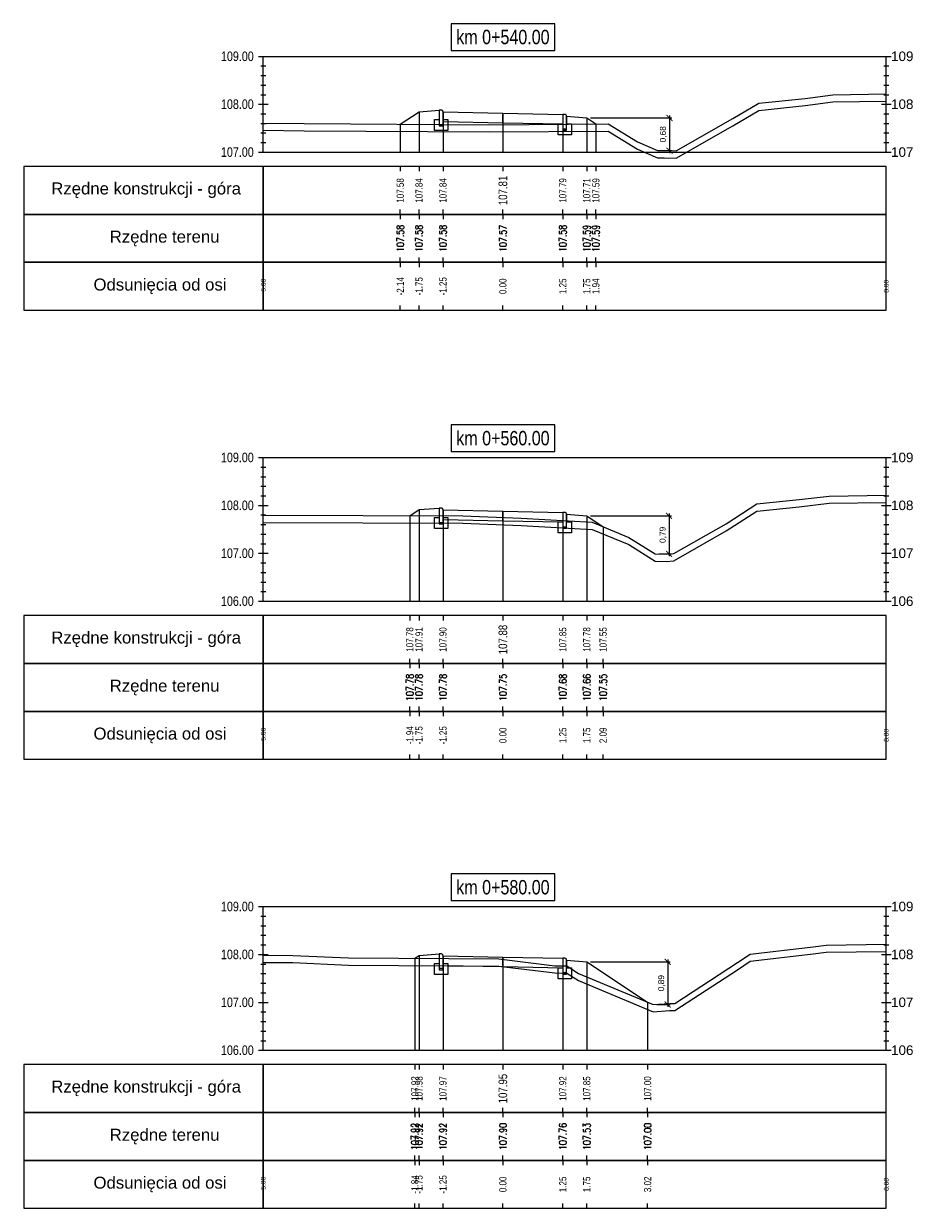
# Model space of a CAD drawing. Extents: x 7537626 to 7538805, y 5722894 to 5725486.
# Tile 33 of 90: x 7538190 to 7538208, y 5725456 to 5725481. Entities that reach past the tile are written whole.
import ezdxf

# ---------------------------------------------------------------- set-up
doc = ezdxf.new("R2010")
doc.units = 0
doc.header["$PDMODE"] = 35
doc.header["$PDSIZE"] = 0.3
for name, color, linetype in [('C-DROGI-PROFILE', 7, 'Continuous'), ('C-DROGI-PROFILE-ETYKIETY', 7, 'Continuous'), ('C-DROGI-PRZEKROJE-ETYKIETY', 7, 'Continuous'), ('C-POPRZECZKA-przekrój', 2, 'Continuous'), ('C-POPRZECZKA-widok', 1, 'Continuous')]:
    doc.layers.add(name, color=color, linetype=linetype)
for name, color, linetype, true_color in [('C-humus', 7, 'Continuous', 0x003df5), ('C-Teren', 7, 'Continuous', 0x005716), ('poprzeczki', 7, 'Continuous', 0x0000d6)]:
    doc.layers.add(name, color=color, linetype=linetype, true_color=true_color)
doc.styles.add('2mm08', font='arial.ttf', dxfattribs={"width": 0.8})
doc.styles.add('opis_50', font='arial.ttf', dxfattribs={"height": 0.125})
doc.styles.get("Standard").update_dxf_attribs({"font": 'arial.ttf'})
doc.dimstyles.new('OPIS_50', dxfattribs={"dimscale": 0.5, "dimtxt": 0.125, "dimasz": 0.25, "dimexe": 0.1, "dimexo": 0.15, "dimgap": 0.1, "dimtad": 1, "dimzin": 0, "dimtxsty": 'opis_50', "dimblk": 'ARCHTICK', "dimcen": 0.15, "dimdle": 0.1, "dimaunit": 2, "dimadec": 4, "dimazin": 0, "dimtfac": 1, "dimtmove": 0, "dimatfit": 3, "dimfxl": 1, "dimarcsym": 0})

# ---------------------------------------------------------------- blocks, each defined once
blk = doc.blocks.new('_ArchTick')
at = {"color": 0, "linetype": 'ByBlock', "const_width": 0.15}
blk.add_lwpolyline([(-0.5, -0.5), (0.5, 0.5)], dxfattribs=at)
blk = doc.blocks.new('*D62')
at = {"layer": 'Defpoints', "color": 0, "transparency": 16777216}
for p in [(7538201.41, 5725478.751), (7538202.883, 5725478.067), (7538203.135, 5725478.067)]:
    blk.add_point(p, dxfattribs=at)
at = {"layer": 'poprzeczki', "color": 0, "lineweight": -2, "transparency": 16777216}
for p, q in [((7538201.485, 5725478.751), (7538203.185, 5725478.751)), ((7538203.135, 5725478.801), (7538203.135, 5725478.017)), ((7538202.958, 5725478.067), (7538203.185, 5725478.067))]:
    blk.add_line(p, q, dxfattribs=at)
at = {"layer": 'poprzeczki', "color": 0, "lineweight": -2, "transparency": 16777216, "xscale": 0.125, "yscale": 0.125, "zscale": 0.125}
for p, rotation in [((7538203.135, 5725478.751), 90), ((7538203.135, 5725478.067), 270)]:
    blk.add_blockref('_ArchTick', p, dxfattribs=dict(at, rotation=rotation))
at = {"layer": 'poprzeczki', "color": 0, "transparency": 16777216, "insert": (7538203.01, 5725478.409), "char_height": 0.125, "attachment_point": 5, "rotation": 90, "style": 'opis_50'}
blk.add_mtext('0,68', dxfattribs=at)
blk = doc.blocks.new('*D63')
at = {"layer": 'Defpoints', "color": 0, "transparency": 16777216}
for p in [(7538201.41, 5725470.443), (7538202.839, 5725469.649), (7538203.128, 5725469.649)]:
    blk.add_point(p, dxfattribs=at)
at = {"layer": 'poprzeczki', "color": 0, "lineweight": -2, "transparency": 16777216}
for p, q in [((7538201.485, 5725470.443), (7538203.178, 5725470.443)), ((7538203.128, 5725470.493), (7538203.128, 5725469.599)), ((7538202.914, 5725469.649), (7538203.178, 5725469.649))]:
    blk.add_line(p, q, dxfattribs=at)
at = {"layer": 'poprzeczki', "color": 0, "lineweight": -2, "transparency": 16777216, "xscale": 0.125, "yscale": 0.125, "zscale": 0.125}
for p, rotation in [((7538203.128, 5725470.443), 90), ((7538203.128, 5725469.649), 270)]:
    blk.add_blockref('_ArchTick', p, dxfattribs=dict(at, rotation=rotation))
at = {"layer": 'poprzeczki', "color": 0, "transparency": 16777216, "insert": (7538203.003, 5725470.046), "char_height": 0.125, "attachment_point": 5, "rotation": 90, "style": 'opis_50'}
blk.add_mtext('0,79', dxfattribs=at)
blk = doc.blocks.new('*D64')
at = {"layer": 'Defpoints', "color": 0, "transparency": 16777216}
for p in [(7538201.41, 5725461.134), (7538202.794, 5725460.24), (7538203.098, 5725460.24)]:
    blk.add_point(p, dxfattribs=at)
at = {"layer": 'poprzeczki', "color": 0, "lineweight": -2, "transparency": 16777216}
for p, q in [((7538203.098, 5725461.184), (7538203.098, 5725460.19)), ((7538201.485, 5725461.134), (7538203.148, 5725461.134)), ((7538202.869, 5725460.24), (7538203.148, 5725460.24))]:
    blk.add_line(p, q, dxfattribs=at)
at = {"layer": 'poprzeczki', "color": 0, "lineweight": -2, "transparency": 16777216, "xscale": 0.125, "yscale": 0.125, "zscale": 0.125}
for p, rotation in [((7538203.098, 5725461.134), 90), ((7538203.098, 5725460.24), 270)]:
    blk.add_blockref('_ArchTick', p, dxfattribs=dict(at, rotation=rotation))
at = {"layer": 'poprzeczki', "color": 0, "transparency": 16777216, "insert": (7538202.973, 5725460.687), "char_height": 0.125, "attachment_point": 5, "rotation": 90, "style": 'opis_50'}
blk.add_mtext('0,89', dxfattribs=at)

msp = doc.modelspace()

# ---------------------------------------------------------------- linework, layer by layer
at = {"layer": 'C-DROGI-PROFILE', "color": 7, "linetype": 'Continuous', "lineweight": -3}
for p, q in [((7538197.518, 5725477.736), (7538197.518, 5725477.636)), ((7538197.91, 5725477.736), (7538197.91, 5725477.636)), ((7538198.41, 5725477.736), (7538198.41, 5725477.636)), ((7538199.66, 5725477.736), (7538199.66, 5725477.636)), ((7538200.91, 5725477.736), (7538200.91, 5725477.636)), ((7538201.41, 5725477.736), (7538201.41, 5725477.636)), ((7538201.6, 5725477.736), (7538201.6, 5725477.636)), ((7538197.518, 5725476.736), (7538197.518, 5725476.836)), ((7538197.518, 5725476.736), (7538197.518, 5725476.636)), ((7538197.91, 5725476.736), (7538197.91, 5725476.836)), ((7538197.91, 5725476.736), (7538197.91, 5725476.636)), ((7538198.41, 5725476.736), (7538198.41, 5725476.836)), ((7538198.41, 5725476.736), (7538198.41, 5725476.636)), ((7538199.66, 5725476.736), (7538199.66, 5725476.836)), ((7538199.66, 5725476.736), (7538199.66, 5725476.636)), ((7538200.91, 5725476.736), (7538200.91, 5725476.836)), ((7538200.91, 5725476.736), (7538200.91, 5725476.636)), ((7538201.41, 5725476.736), (7538201.41, 5725476.836)), ((7538201.41, 5725476.736), (7538201.41, 5725476.636)), ((7538201.6, 5725476.736), (7538201.6, 5725476.836)), ((7538201.6, 5725476.736), (7538201.6, 5725476.636)), ((7538197.518, 5725475.736), (7538197.518, 5725475.836)), ((7538197.91, 5725475.736), (7538197.91, 5725475.836)), ((7538198.41, 5725475.736), (7538198.41, 5725475.836)), ((7538199.66, 5725475.736), (7538199.66, 5725475.836)), ((7538200.91, 5725475.736), (7538200.91, 5725475.836)), ((7538201.41, 5725475.736), (7538201.41, 5725475.836)), ((7538201.6, 5725475.736), (7538201.6, 5725475.836)), ((7538197.518, 5725475.736), (7538197.518, 5725475.636)), ((7538197.91, 5725475.736), (7538197.91, 5725475.636)), ((7538198.41, 5725475.736), (7538198.41, 5725475.636)), ((7538199.66, 5725475.736), (7538199.66, 5725475.636)), ((7538200.91, 5725475.736), (7538200.91, 5725475.636)), ((7538201.41, 5725475.736), (7538201.41, 5725475.636)), ((7538201.6, 5725475.736), (7538201.6, 5725475.636)), ((7538197.518, 5725474.736), (7538197.518, 5725474.836)), ((7538197.91, 5725474.736), (7538197.91, 5725474.836)), ((7538198.41, 5725474.736), (7538198.41, 5725474.836)), ((7538199.66, 5725474.736), (7538199.66, 5725474.836)), ((7538200.91, 5725474.736), (7538200.91, 5725474.836)), ((7538201.41, 5725474.736), (7538201.41, 5725474.836)), ((7538201.6, 5725474.736), (7538201.6, 5725474.836)), ((7538197.717, 5725468.361), (7538197.717, 5725468.261)), ((7538197.91, 5725468.361), (7538197.91, 5725468.261)), ((7538198.41, 5725468.361), (7538198.41, 5725468.261)), ((7538199.66, 5725468.361), (7538199.66, 5725468.261)), ((7538200.91, 5725468.361), (7538200.91, 5725468.261)), ((7538201.41, 5725468.361), (7538201.41, 5725468.261)), ((7538201.751, 5725468.361), (7538201.751, 5725468.261)), ((7538197.717, 5725467.361), (7538197.717, 5725467.461)), ((7538197.717, 5725467.361), (7538197.717, 5725467.261)), ((7538197.91, 5725467.361), (7538197.91, 5725467.461)), ((7538197.91, 5725467.361), (7538197.91, 5725467.261)), ((7538198.41, 5725467.361), (7538198.41, 5725467.461)), ((7538198.41, 5725467.361), (7538198.41, 5725467.261)), ((7538199.66, 5725467.361), (7538199.66, 5725467.461)), ((7538199.66, 5725467.361), (7538199.66, 5725467.261)), ((7538200.91, 5725467.361), (7538200.91, 5725467.461)), ((7538200.91, 5725467.361), (7538200.91, 5725467.261)), ((7538201.41, 5725467.361), (7538201.41, 5725467.461)), ((7538201.41, 5725467.361), (7538201.41, 5725467.261)), ((7538201.751, 5725467.361), (7538201.751, 5725467.461)), ((7538201.751, 5725467.361), (7538201.751, 5725467.261)), ((7538197.717, 5725466.361), (7538197.717, 5725466.461)), ((7538197.717, 5725466.361), (7538197.717, 5725466.261)), ((7538197.91, 5725466.361), (7538197.91, 5725466.461)), ((7538197.91, 5725466.361), (7538197.91, 5725466.261)), ((7538198.41, 5725466.361), (7538198.41, 5725466.461)), ((7538198.41, 5725466.361), (7538198.41, 5725466.261)), ((7538199.66, 5725466.361), (7538199.66, 5725466.461)), ((7538199.66, 5725466.361), (7538199.66, 5725466.261)), ((7538200.91, 5725466.361), (7538200.91, 5725466.461)), ((7538200.91, 5725466.361), (7538200.91, 5725466.261)), ((7538201.41, 5725466.361), (7538201.41, 5725466.461)), ((7538201.41, 5725466.361), (7538201.41, 5725466.261)), ((7538201.751, 5725466.361), (7538201.751, 5725466.461)), ((7538201.751, 5725466.361), (7538201.751, 5725466.261)), ((7538197.717, 5725465.361), (7538197.717, 5725465.461)), ((7538197.91, 5725465.361), (7538197.91, 5725465.461)), ((7538198.41, 5725465.361), (7538198.41, 5725465.461)), ((7538199.66, 5725465.361), (7538199.66, 5725465.461)), ((7538200.91, 5725465.361), (7538200.91, 5725465.461)), ((7538201.41, 5725465.361), (7538201.41, 5725465.461)), ((7538201.751, 5725465.361), (7538201.751, 5725465.461)), ((7538197.823, 5725458.986), (7538197.823, 5725458.886)), ((7538197.91, 5725458.986), (7538197.91, 5725458.886)), ((7538198.41, 5725458.986), (7538198.41, 5725458.886)), ((7538199.66, 5725458.986), (7538199.66, 5725458.886)), ((7538200.91, 5725458.986), (7538200.91, 5725458.886)), ((7538201.41, 5725458.986), (7538201.41, 5725458.886)), ((7538202.68, 5725458.986), (7538202.68, 5725458.886)), ((7538197.823, 5725457.986), (7538197.823, 5725458.086)), ((7538197.823, 5725457.986), (7538197.823, 5725457.886)), ((7538197.91, 5725457.986), (7538197.91, 5725458.086)), ((7538197.91, 5725457.986), (7538197.91, 5725457.886)), ((7538198.41, 5725457.986), (7538198.41, 5725458.086)), ((7538198.41, 5725457.986), (7538198.41, 5725457.886)), ((7538199.66, 5725457.986), (7538199.66, 5725458.086)), ((7538199.66, 5725457.986), (7538199.66, 5725457.886)), ((7538200.91, 5725457.986), (7538200.91, 5725458.086)), ((7538200.91, 5725457.986), (7538200.91, 5725457.886)), ((7538201.41, 5725457.986), (7538201.41, 5725458.086)), ((7538201.41, 5725457.986), (7538201.41, 5725457.886)), ((7538202.68, 5725457.986), (7538202.68, 5725458.086)), ((7538202.68, 5725457.986), (7538202.68, 5725457.886)), ((7538197.823, 5725456.986), (7538197.823, 5725457.086)), ((7538197.823, 5725456.986), (7538197.823, 5725456.886)), ((7538197.91, 5725456.986), (7538197.91, 5725457.086)), ((7538197.91, 5725456.986), (7538197.91, 5725456.886)), ((7538198.41, 5725456.986), (7538198.41, 5725457.086)), ((7538198.41, 5725456.986), (7538198.41, 5725456.886)), ((7538199.66, 5725456.986), (7538199.66, 5725457.086)), ((7538199.66, 5725456.986), (7538199.66, 5725456.886)), ((7538200.91, 5725456.986), (7538200.91, 5725457.086)), ((7538200.91, 5725456.986), (7538200.91, 5725456.886)), ((7538201.41, 5725456.986), (7538201.41, 5725457.086)), ((7538201.41, 5725456.986), (7538201.41, 5725456.886)), ((7538202.68, 5725456.986), (7538202.68, 5725457.086)), ((7538202.68, 5725456.986), (7538202.68, 5725456.886)), ((7538197.823, 5725455.986), (7538197.823, 5725456.086)), ((7538197.91, 5725455.986), (7538197.91, 5725456.086)), ((7538198.41, 5725455.986), (7538198.41, 5725456.086)), ((7538199.66, 5725455.986), (7538199.66, 5725456.086)), ((7538200.91, 5725455.986), (7538200.91, 5725456.086)), ((7538201.41, 5725455.986), (7538201.41, 5725456.086)), ((7538202.68, 5725455.986), (7538202.68, 5725456.086))]:
    msp.add_line(p, q, dxfattribs=at)
at = {"layer": 'C-DROGI-PROFILE', "color": 1, "linetype": 'Continuous', "lineweight": -3}
for points in [[(7538194.66, 5725476.736), (7538194.66, 5725477.736), (7538189.66, 5725477.736), (7538189.66, 5725476.736)], [(7538194.66, 5725476.736), (7538207.66, 5725476.736), (7538207.66, 5725477.736), (7538194.66, 5725477.736)], [(7538194.66, 5725475.736), (7538194.66, 5725476.736), (7538189.66, 5725476.736), (7538189.66, 5725475.736)], [(7538194.66, 5725475.736), (7538207.66, 5725475.736), (7538207.66, 5725476.736), (7538194.66, 5725476.736)], [(7538194.66, 5725474.736), (7538194.66, 5725475.736), (7538189.66, 5725475.736), (7538189.66, 5725474.736)], [(7538194.66, 5725474.736), (7538207.66, 5725474.736), (7538207.66, 5725475.736), (7538194.66, 5725475.736)], [(7538194.66, 5725467.361), (7538194.66, 5725468.361), (7538189.66, 5725468.361), (7538189.66, 5725467.361)], [(7538194.66, 5725467.361), (7538207.66, 5725467.361), (7538207.66, 5725468.361), (7538194.66, 5725468.361)], [(7538194.66, 5725466.361), (7538194.66, 5725467.361), (7538189.66, 5725467.361), (7538189.66, 5725466.361)], [(7538194.66, 5725466.361), (7538207.66, 5725466.361), (7538207.66, 5725467.361), (7538194.66, 5725467.361)], [(7538194.66, 5725465.361), (7538194.66, 5725466.361), (7538189.66, 5725466.361), (7538189.66, 5725465.361)], [(7538194.66, 5725465.361), (7538207.66, 5725465.361), (7538207.66, 5725466.361), (7538194.66, 5725466.361)], [(7538194.66, 5725457.986), (7538194.66, 5725458.986), (7538189.66, 5725458.986), (7538189.66, 5725457.986)], [(7538194.66, 5725457.986), (7538207.66, 5725457.986), (7538207.66, 5725458.986), (7538194.66, 5725458.986)], [(7538194.66, 5725456.986), (7538194.66, 5725457.986), (7538189.66, 5725457.986), (7538189.66, 5725456.986)], [(7538194.66, 5725456.986), (7538207.66, 5725456.986), (7538207.66, 5725457.986), (7538194.66, 5725457.986)], [(7538194.66, 5725455.986), (7538194.66, 5725456.986), (7538189.66, 5725456.986), (7538189.66, 5725455.986)], [(7538194.66, 5725455.986), (7538207.66, 5725455.986), (7538207.66, 5725456.986), (7538194.66, 5725456.986)]]:
    msp.add_3dface(points, dxfattribs=at)
at = {"layer": 'C-DROGI-PRZEKROJE-ETYKIETY', "color": 1, "linetype": 'Continuous', "lineweight": -3}
for p, q in [((7538197.91, 5725478.881), (7538197.91, 5725478.036)), ((7538198.41, 5725478.875), (7538198.41, 5725478.036)), ((7538199.66, 5725478.85), (7538199.66, 5725478.036)), ((7538200.91, 5725478.825), (7538200.91, 5725478.036)), ((7538201.41, 5725478.751), (7538201.41, 5725478.036)), ((7538197.518, 5725478.62), (7538197.518, 5725478.036)), ((7538201.6, 5725478.625), (7538201.6, 5725478.036)), ((7538197.91, 5725470.573), (7538197.91, 5725468.661)), ((7538198.41, 5725470.566), (7538198.41, 5725468.661)), ((7538197.717, 5725470.444), (7538197.717, 5725468.661)), ((7538199.66, 5725470.541), (7538199.66, 5725468.661)), ((7538200.91, 5725470.516), (7538200.91, 5725468.661)), ((7538201.41, 5725470.443), (7538201.41, 5725468.661)), ((7538201.751, 5725470.215), (7538201.751, 5725468.661)), ((7538197.823, 5725461.206), (7538197.823, 5725459.286)), ((7538197.91, 5725461.264), (7538197.91, 5725459.286)), ((7538198.41, 5725461.258), (7538198.41, 5725459.286)), ((7538199.66, 5725461.233), (7538199.66, 5725459.286)), ((7538200.91, 5725461.208), (7538200.91, 5725459.286)), ((7538201.41, 5725461.134), (7538201.41, 5725459.286)), ((7538202.68, 5725460.287), (7538202.68, 5725459.286))]:
    msp.add_line(p, q, dxfattribs=at)
at = {"layer": 'C-humus'}
for p, q in [((7538205.002, 5725478.909), (7538205.964, 5725479.008)), ((7538205.964, 5725479.008), (7538206.544, 5725479.083)), ((7538206.544, 5725479.083), (7538207.66, 5725479.103)), ((7538204.46, 5725478.587), (7538205.002, 5725478.909)), ((7538194.66, 5725478.492), (7538195.512, 5725478.482)), ((7538195.512, 5725478.482), (7538199.373, 5725478.459)), ((7538199.373, 5725478.459), (7538201.854, 5725478.476)), ((7538201.854, 5725478.476), (7538202.466, 5725478.099)), ((7538203.274, 5725477.91), (7538204.46, 5725478.587)), ((7538202.466, 5725478.099), (7538202.883, 5725477.917)), ((7538202.883, 5725477.917), (7538203.027, 5725477.917)), ((7538203.027, 5725477.917), (7538203.274, 5725477.91)), ((7538204.959, 5725470.544), (7538205.842, 5725470.634)), ((7538205.842, 5725470.634), (7538206.466, 5725470.705)), ((7538206.466, 5725470.705), (7538207.66, 5725470.723)), ((7538204.32, 5725470.128), (7538204.959, 5725470.544)), ((7538194.66, 5725470.304), (7538198.825, 5725470.29)), ((7538198.825, 5725470.29), (7538200.039, 5725470.244)), ((7538200.039, 5725470.244), (7538201.521, 5725470.161)), ((7538201.521, 5725470.161), (7538202.284, 5725469.843)), ((7538203.229, 5725469.506), (7538204.32, 5725470.128)), ((7538202.284, 5725469.843), (7538202.839, 5725469.499)), ((7538202.839, 5725469.499), (7538203.063, 5725469.493)), ((7538203.063, 5725469.493), (7538203.229, 5725469.506)), ((7538204.821, 5725461.145), (7538206.133, 5725461.296)), ((7538206.133, 5725461.296), (7538206.407, 5725461.331)), ((7538206.407, 5725461.331), (7538207.66, 5725461.35)), ((7538194.66, 5725461.119), (7538195.278, 5725461.117)), ((7538195.278, 5725461.117), (7538196.436, 5725461.065)), ((7538196.436, 5725461.065), (7538199.572, 5725461.045)), ((7538199.572, 5725461.045), (7538200.746, 5725460.9)), ((7538203.245, 5725460.114), (7538204.557, 5725460.965)), ((7538204.557, 5725460.965), (7538204.821, 5725461.145)), ((7538200.746, 5725460.9), (7538200.991, 5725460.896)), ((7538200.991, 5725460.896), (7538201.236, 5725460.739)), ((7538201.236, 5725460.739), (7538202.794, 5725460.09)), ((7538202.794, 5725460.09), (7538203.133, 5725460.114)), ((7538203.133, 5725460.114), (7538203.245, 5725460.114))]:
    msp.add_line(p, q, dxfattribs=at)
at = {"layer": 'C-POPRZECZKA-przekrój', "color": 2, "linetype": 'Continuous', "lineweight": -3}
for p, q in [((7538197.518, 5725478.62), (7538197.91, 5725478.881)), ((7538197.91, 5725478.881), (7538198.33, 5725478.915)), ((7538198.23, 5725478.485), (7538198.23, 5725478.715)), ((7538198.23, 5725478.715), (7538198.33, 5725478.715)), ((7538198.37, 5725478.915), (7538198.33, 5725478.915)), ((7538198.33, 5725478.915), (7538198.33, 5725478.585)), ((7538198.33, 5725478.715), (7538198.33, 5725478.615)), ((7538198.375, 5725478.914), (7538198.37, 5725478.915)), ((7538198.384, 5725478.912), (7538198.375, 5725478.914)), ((7538198.392, 5725478.908), (7538198.384, 5725478.912)), ((7538198.398, 5725478.903), (7538198.392, 5725478.908)), ((7538198.403, 5725478.898), (7538198.398, 5725478.903)), ((7538198.407, 5725478.89), (7538198.403, 5725478.898)), ((7538198.409, 5725478.882), (7538198.407, 5725478.89)), ((7538198.41, 5725478.875), (7538198.409, 5725478.882)), ((7538198.41, 5725478.875), (7538199.66, 5725478.85)), ((7538198.41, 5725478.875), (7538198.411, 5725478.675)), ((7538198.41, 5725478.585), (7538198.41, 5725478.875)), ((7538198.41, 5725478.875), (7538198.41, 5725478.715)), ((7538198.41, 5725478.715), (7538198.51, 5725478.715)), ((7538198.51, 5725478.715), (7538198.51, 5725478.485)), ((7538199.66, 5725478.65), (7538199.66, 5725478.85)), ((7538199.66, 5725478.85), (7538200.91, 5725478.825)), ((7538200.91, 5725478.825), (7538200.909, 5725478.625)), ((7538200.95, 5725478.825), (7538200.91, 5725478.825)), ((7538200.91, 5725478.825), (7538200.91, 5725478.495)), ((7538200.955, 5725478.824), (7538200.95, 5725478.825)), ((7538200.964, 5725478.822), (7538200.955, 5725478.824)), ((7538200.972, 5725478.818), (7538200.964, 5725478.822)), ((7538200.978, 5725478.813), (7538200.972, 5725478.818)), ((7538200.983, 5725478.808), (7538200.978, 5725478.813)), ((7538200.987, 5725478.8), (7538200.983, 5725478.808)), ((7538200.989, 5725478.792), (7538200.987, 5725478.8)), ((7538200.99, 5725478.785), (7538200.989, 5725478.792)), ((7538200.99, 5725478.495), (7538200.99, 5725478.785)), ((7538200.99, 5725478.785), (7538200.99, 5725478.625)), ((7538200.99, 5725478.785), (7538201.41, 5725478.751)), ((7538201.41, 5725478.751), (7538201.6, 5725478.625)), ((7538198.51, 5725478.485), (7538198.23, 5725478.485)), ((7538198.33, 5725478.615), (7538198.41, 5725478.615)), ((7538198.33, 5725478.585), (7538198.41, 5725478.585)), ((7538198.411, 5725478.675), (7538199.66, 5725478.65)), ((7538199.66, 5725478.65), (7538200.909, 5725478.625)), ((7538200.81, 5725478.395), (7538200.81, 5725478.625)), ((7538200.81, 5725478.625), (7538200.91, 5725478.625)), ((7538200.91, 5725478.625), (7538200.91, 5725478.525)), ((7538200.91, 5725478.525), (7538200.99, 5725478.525)), ((7538200.91, 5725478.495), (7538200.99, 5725478.495)), ((7538200.99, 5725478.625), (7538201.09, 5725478.625)), ((7538201.09, 5725478.625), (7538201.09, 5725478.395)), ((7538201.09, 5725478.395), (7538200.81, 5725478.395)), ((7538197.717, 5725470.444), (7538197.91, 5725470.573)), ((7538197.91, 5725470.573), (7538198.33, 5725470.606)), ((7538198.37, 5725470.606), (7538198.33, 5725470.606)), ((7538198.33, 5725470.606), (7538198.33, 5725470.276)), ((7538198.375, 5725470.606), (7538198.37, 5725470.606)), ((7538198.384, 5725470.604), (7538198.375, 5725470.606)), ((7538198.392, 5725470.599), (7538198.384, 5725470.604)), ((7538198.398, 5725470.595), (7538198.392, 5725470.599)), ((7538198.403, 5725470.589), (7538198.398, 5725470.595)), ((7538198.407, 5725470.582), (7538198.403, 5725470.589)), ((7538198.409, 5725470.574), (7538198.407, 5725470.582)), ((7538198.41, 5725470.566), (7538198.409, 5725470.574)), ((7538198.41, 5725470.566), (7538199.66, 5725470.541)), ((7538198.41, 5725470.566), (7538198.411, 5725470.366)), ((7538198.41, 5725470.276), (7538198.41, 5725470.566)), ((7538198.41, 5725470.566), (7538198.41, 5725470.406)), ((7538198.23, 5725470.176), (7538198.23, 5725470.406)), ((7538198.23, 5725470.406), (7538198.33, 5725470.406)), ((7538198.33, 5725470.406), (7538198.33, 5725470.306)), ((7538198.33, 5725470.306), (7538198.41, 5725470.306)), ((7538198.41, 5725470.406), (7538198.51, 5725470.406)), ((7538198.411, 5725470.366), (7538199.66, 5725470.341)), ((7538198.51, 5725470.406), (7538198.51, 5725470.176)), ((7538199.66, 5725470.341), (7538199.66, 5725470.541)), ((7538199.66, 5725470.541), (7538200.91, 5725470.516)), ((7538199.66, 5725470.341), (7538200.909, 5725470.316)), ((7538200.81, 5725470.086), (7538200.81, 5725470.316)), ((7538200.81, 5725470.316), (7538200.91, 5725470.316)), ((7538200.91, 5725470.516), (7538200.909, 5725470.316)), ((7538200.95, 5725470.516), (7538200.91, 5725470.516)), ((7538200.91, 5725470.516), (7538200.91, 5725470.186)), ((7538200.91, 5725470.316), (7538200.91, 5725470.216)), ((7538200.955, 5725470.516), (7538200.95, 5725470.516)), ((7538200.964, 5725470.514), (7538200.955, 5725470.516)), ((7538200.972, 5725470.509), (7538200.964, 5725470.514)), ((7538200.978, 5725470.505), (7538200.972, 5725470.509)), ((7538200.983, 5725470.499), (7538200.978, 5725470.505)), ((7538200.987, 5725470.492), (7538200.983, 5725470.499)), ((7538200.989, 5725470.484), (7538200.987, 5725470.492)), ((7538200.99, 5725470.476), (7538200.989, 5725470.484)), ((7538200.99, 5725470.186), (7538200.99, 5725470.476)), ((7538200.99, 5725470.476), (7538200.99, 5725470.316)), ((7538200.99, 5725470.476), (7538201.41, 5725470.443)), ((7538200.99, 5725470.316), (7538201.09, 5725470.316)), ((7538201.09, 5725470.316), (7538201.09, 5725470.086)), ((7538201.41, 5725470.443), (7538201.751, 5725470.215)), ((7538198.51, 5725470.176), (7538198.23, 5725470.176)), ((7538198.33, 5725470.276), (7538198.41, 5725470.276)), ((7538201.09, 5725470.086), (7538200.81, 5725470.086)), ((7538200.91, 5725470.216), (7538200.99, 5725470.216)), ((7538200.91, 5725470.186), (7538200.99, 5725470.186)), ((7538197.823, 5725461.206), (7538197.91, 5725461.264)), ((7538197.91, 5725461.264), (7538198.33, 5725461.298)), ((7538198.37, 5725461.298), (7538198.33, 5725461.298)), ((7538198.33, 5725461.298), (7538198.33, 5725460.968)), ((7538198.375, 5725461.297), (7538198.37, 5725461.298)), ((7538198.384, 5725461.295), (7538198.375, 5725461.297)), ((7538198.392, 5725461.291), (7538198.384, 5725461.295)), ((7538198.398, 5725461.286), (7538198.392, 5725461.291)), ((7538198.403, 5725461.281), (7538198.398, 5725461.286)), ((7538198.407, 5725461.273), (7538198.403, 5725461.281)), ((7538198.409, 5725461.265), (7538198.407, 5725461.273)), ((7538198.41, 5725461.258), (7538198.409, 5725461.265)), ((7538198.41, 5725461.258), (7538199.66, 5725461.233)), ((7538198.41, 5725461.258), (7538198.411, 5725461.058)), ((7538198.41, 5725460.968), (7538198.41, 5725461.258)), ((7538198.41, 5725461.258), (7538198.41, 5725461.098)), ((7538199.66, 5725461.033), (7538199.66, 5725461.233)), ((7538199.66, 5725461.233), (7538200.91, 5725461.208)), ((7538200.91, 5725461.208), (7538200.909, 5725461.008)), ((7538200.95, 5725461.208), (7538200.91, 5725461.208)), ((7538200.91, 5725461.208), (7538200.91, 5725460.878)), ((7538200.955, 5725461.207), (7538200.95, 5725461.208)), ((7538200.964, 5725461.205), (7538200.955, 5725461.207)), ((7538200.972, 5725461.201), (7538200.964, 5725461.205)), ((7538200.978, 5725461.196), (7538200.972, 5725461.201)), ((7538200.983, 5725461.191), (7538200.978, 5725461.196)), ((7538200.987, 5725461.183), (7538200.983, 5725461.191)), ((7538200.989, 5725461.175), (7538200.987, 5725461.183)), ((7538200.99, 5725461.168), (7538200.989, 5725461.175)), ((7538200.99, 5725460.878), (7538200.99, 5725461.168)), ((7538200.99, 5725461.168), (7538200.99, 5725461.008)), ((7538200.99, 5725461.168), (7538201.41, 5725461.134)), ((7538198.23, 5725460.868), (7538198.23, 5725461.098)), ((7538198.23, 5725461.098), (7538198.33, 5725461.098)), ((7538198.33, 5725461.098), (7538198.33, 5725460.998)), ((7538198.33, 5725460.998), (7538198.41, 5725460.998)), ((7538198.33, 5725460.968), (7538198.41, 5725460.968)), ((7538198.41, 5725461.098), (7538198.51, 5725461.098)), ((7538198.411, 5725461.058), (7538199.66, 5725461.033)), ((7538198.51, 5725461.098), (7538198.51, 5725460.868)), ((7538199.66, 5725461.033), (7538200.909, 5725461.008)), ((7538200.81, 5725460.778), (7538200.81, 5725461.008)), ((7538200.81, 5725461.008), (7538200.91, 5725461.008)), ((7538200.91, 5725461.008), (7538200.91, 5725460.908)), ((7538200.91, 5725460.908), (7538200.99, 5725460.908)), ((7538200.99, 5725461.008), (7538201.09, 5725461.008)), ((7538201.09, 5725461.008), (7538201.09, 5725460.778)), ((7538201.41, 5725461.134), (7538202.68, 5725460.287)), ((7538198.51, 5725460.868), (7538198.23, 5725460.868)), ((7538201.09, 5725460.778), (7538200.81, 5725460.778)), ((7538200.91, 5725460.878), (7538200.99, 5725460.878))]:
    msp.add_line(p, q, dxfattribs=at)
at = {"layer": 'C-POPRZECZKA-widok', "color": 1, "linetype": 'Continuous', "lineweight": -3}
for p, q in [((7538194.56, 5725480.036), (7538207.76, 5725480.036)), ((7538194.66, 5725478.036), (7538194.66, 5725480.036)), ((7538207.66, 5725478.036), (7538207.66, 5725480.036)), ((7538194.61, 5725479.836), (7538194.71, 5725479.836)), ((7538207.61, 5725479.836), (7538207.71, 5725479.836)), ((7538194.61, 5725479.636), (7538194.71, 5725479.636)), ((7538207.61, 5725479.636), (7538207.71, 5725479.636)), ((7538194.61, 5725479.436), (7538194.71, 5725479.436)), ((7538194.61, 5725479.236), (7538194.71, 5725479.236)), ((7538207.61, 5725479.436), (7538207.71, 5725479.436)), ((7538207.61, 5725479.236), (7538207.71, 5725479.236)), ((7538194.56, 5725479.036), (7538194.76, 5725479.036)), ((7538194.61, 5725479.036), (7538194.71, 5725479.036)), ((7538207.56, 5725479.036), (7538207.76, 5725479.036)), ((7538207.61, 5725479.036), (7538207.71, 5725479.036)), ((7538194.61, 5725478.836), (7538194.71, 5725478.836)), ((7538207.61, 5725478.836), (7538207.71, 5725478.836)), ((7538194.61, 5725478.636), (7538194.71, 5725478.636)), ((7538207.61, 5725478.636), (7538207.71, 5725478.636)), ((7538194.61, 5725478.436), (7538194.71, 5725478.436)), ((7538194.61, 5725478.236), (7538194.71, 5725478.236)), ((7538207.61, 5725478.436), (7538207.71, 5725478.436)), ((7538207.61, 5725478.236), (7538207.71, 5725478.236)), ((7538194.56, 5725478.036), (7538207.76, 5725478.036)), ((7538194.56, 5725471.661), (7538207.76, 5725471.661)), ((7538194.66, 5725468.661), (7538194.66, 5725471.661)), ((7538207.66, 5725468.661), (7538207.66, 5725471.661)), ((7538194.61, 5725471.461), (7538194.71, 5725471.461)), ((7538207.61, 5725471.461), (7538207.71, 5725471.461)), ((7538194.61, 5725471.261), (7538194.71, 5725471.261)), ((7538194.61, 5725471.061), (7538194.71, 5725471.061)), ((7538207.61, 5725471.261), (7538207.71, 5725471.261)), ((7538207.61, 5725471.061), (7538207.71, 5725471.061)), ((7538194.61, 5725470.861), (7538194.71, 5725470.861)), ((7538207.61, 5725470.861), (7538207.71, 5725470.861)), ((7538194.56, 5725470.661), (7538194.76, 5725470.661)), ((7538194.61, 5725470.661), (7538194.71, 5725470.661)), ((7538207.56, 5725470.661), (7538207.76, 5725470.661)), ((7538207.61, 5725470.661), (7538207.71, 5725470.661)), ((7538194.61, 5725470.461), (7538194.71, 5725470.461)), ((7538207.61, 5725470.461), (7538207.71, 5725470.461)), ((7538194.61, 5725470.261), (7538194.71, 5725470.261)), ((7538194.61, 5725470.061), (7538194.71, 5725470.061)), ((7538207.61, 5725470.261), (7538207.71, 5725470.261)), ((7538207.61, 5725470.061), (7538207.71, 5725470.061)), ((7538194.61, 5725469.861), (7538194.71, 5725469.861)), ((7538207.61, 5725469.861), (7538207.71, 5725469.861)), ((7538194.56, 5725469.661), (7538194.76, 5725469.661)), ((7538194.61, 5725469.661), (7538194.71, 5725469.661)), ((7538207.56, 5725469.661), (7538207.76, 5725469.661)), ((7538207.61, 5725469.661), (7538207.71, 5725469.661)), ((7538194.61, 5725469.461), (7538194.71, 5725469.461)), ((7538207.61, 5725469.461), (7538207.71, 5725469.461)), ((7538194.61, 5725469.261), (7538194.71, 5725469.261)), ((7538207.61, 5725469.261), (7538207.71, 5725469.261)), ((7538194.61, 5725469.061), (7538194.71, 5725469.061)), ((7538194.61, 5725468.861), (7538194.71, 5725468.861)), ((7538207.61, 5725469.061), (7538207.71, 5725469.061)), ((7538207.61, 5725468.861), (7538207.71, 5725468.861)), ((7538194.56, 5725468.661), (7538207.76, 5725468.661)), ((7538194.56, 5725462.286), (7538207.76, 5725462.286)), ((7538194.66, 5725459.286), (7538194.66, 5725462.286)), ((7538207.66, 5725459.286), (7538207.66, 5725462.286)), ((7538194.61, 5725462.086), (7538194.71, 5725462.086)), ((7538207.61, 5725462.086), (7538207.71, 5725462.086)), ((7538194.61, 5725461.886), (7538194.71, 5725461.886)), ((7538194.61, 5725461.686), (7538194.71, 5725461.686)), ((7538207.61, 5725461.886), (7538207.71, 5725461.886)), ((7538207.61, 5725461.686), (7538207.71, 5725461.686)), ((7538194.61, 5725461.486), (7538194.71, 5725461.486)), ((7538207.61, 5725461.486), (7538207.71, 5725461.486)), ((7538194.56, 5725461.286), (7538194.76, 5725461.286)), ((7538194.61, 5725461.286), (7538194.71, 5725461.286)), ((7538207.56, 5725461.286), (7538207.76, 5725461.286)), ((7538207.61, 5725461.286), (7538207.71, 5725461.286)), ((7538194.61, 5725461.086), (7538194.71, 5725461.086)), ((7538207.61, 5725461.086), (7538207.71, 5725461.086)), ((7538194.61, 5725460.886), (7538194.71, 5725460.886)), ((7538194.61, 5725460.686), (7538194.71, 5725460.686)), ((7538207.61, 5725460.886), (7538207.71, 5725460.886)), ((7538207.61, 5725460.686), (7538207.71, 5725460.686)), ((7538194.61, 5725460.486), (7538194.71, 5725460.486)), ((7538207.61, 5725460.486), (7538207.71, 5725460.486)), ((7538194.56, 5725460.286), (7538194.76, 5725460.286)), ((7538194.61, 5725460.286), (7538194.71, 5725460.286)), ((7538207.56, 5725460.286), (7538207.76, 5725460.286)), ((7538207.61, 5725460.286), (7538207.71, 5725460.286)), ((7538194.61, 5725460.086), (7538194.71, 5725460.086)), ((7538207.61, 5725460.086), (7538207.71, 5725460.086)), ((7538194.61, 5725459.886), (7538194.71, 5725459.886)), ((7538194.61, 5725459.686), (7538194.71, 5725459.686)), ((7538207.61, 5725459.886), (7538207.71, 5725459.886)), ((7538207.61, 5725459.686), (7538207.71, 5725459.686)), ((7538194.61, 5725459.486), (7538194.71, 5725459.486)), ((7538207.61, 5725459.486), (7538207.71, 5725459.486)), ((7538194.56, 5725459.286), (7538207.76, 5725459.286))]:
    msp.add_line(p, q, dxfattribs=at)
at = {"layer": 'C-POPRZECZKA-widok', "color": 3, "linetype": 'Continuous', "lineweight": -3}
for points in [[(7538198.58, 5725480.161), (7538200.74, 5725480.161), (7538200.74, 5725480.718), (7538198.58, 5725480.718)], [(7538198.58, 5725471.786), (7538200.74, 5725471.786), (7538200.74, 5725472.343), (7538198.58, 5725472.343)], [(7538198.58, 5725462.411), (7538200.74, 5725462.411), (7538200.74, 5725462.968), (7538198.58, 5725462.968)]]:
    msp.add_3dface(points, dxfattribs=at)
at = {"layer": 'C-Teren'}
for p, q in [((7538205.964, 5725479.158), (7538206.544, 5725479.233)), ((7538206.544, 5725479.233), (7538207.66, 5725479.253)), ((7538204.46, 5725478.737), (7538205.002, 5725479.059)), ((7538205.002, 5725479.059), (7538205.964, 5725479.158)), ((7538203.274, 5725478.06), (7538204.46, 5725478.737)), ((7538194.66, 5725478.642), (7538195.512, 5725478.632)), ((7538195.512, 5725478.632), (7538199.373, 5725478.609)), ((7538199.373, 5725478.609), (7538201.854, 5725478.626)), ((7538201.854, 5725478.626), (7538202.466, 5725478.249)), ((7538202.466, 5725478.249), (7538202.883, 5725478.067)), ((7538202.883, 5725478.067), (7538203.027, 5725478.067)), ((7538203.027, 5725478.067), (7538203.274, 5725478.06)), ((7538205.842, 5725470.784), (7538206.466, 5725470.855)), ((7538206.466, 5725470.855), (7538207.66, 5725470.873)), ((7538204.32, 5725470.278), (7538204.959, 5725470.694)), ((7538204.959, 5725470.694), (7538205.842, 5725470.784)), ((7538194.66, 5725470.454), (7538198.825, 5725470.44)), ((7538198.825, 5725470.44), (7538200.039, 5725470.394)), ((7538200.039, 5725470.394), (7538201.521, 5725470.311)), ((7538201.521, 5725470.311), (7538202.284, 5725469.993)), ((7538203.229, 5725469.656), (7538204.32, 5725470.278)), ((7538202.284, 5725469.993), (7538202.839, 5725469.649)), ((7538202.839, 5725469.649), (7538203.063, 5725469.643)), ((7538203.063, 5725469.643), (7538203.229, 5725469.656)), ((7538204.821, 5725461.295), (7538206.133, 5725461.446)), ((7538206.133, 5725461.446), (7538206.407, 5725461.481)), ((7538206.407, 5725461.481), (7538207.66, 5725461.5)), ((7538194.66, 5725461.269), (7538195.278, 5725461.267)), ((7538195.278, 5725461.267), (7538196.436, 5725461.215)), ((7538196.436, 5725461.215), (7538199.572, 5725461.195)), ((7538199.572, 5725461.195), (7538200.746, 5725461.05)), ((7538204.557, 5725461.115), (7538204.821, 5725461.295)), ((7538200.746, 5725461.05), (7538200.991, 5725461.046)), ((7538200.991, 5725461.046), (7538201.236, 5725460.889)), ((7538203.245, 5725460.264), (7538204.557, 5725461.115)), ((7538201.236, 5725460.889), (7538202.794, 5725460.24)), ((7538202.794, 5725460.24), (7538203.133, 5725460.264)), ((7538203.133, 5725460.264), (7538203.245, 5725460.264))]:
    msp.add_line(p, q, dxfattribs=at)

# ---------------------------------------------------------------- texts
at = {"layer": 'C-DROGI-PROFILE', "color": 2}
for s, p in [('Rzędne konstrukcji - góra', (7538190.235, 5725477.153)), ('Rzędne terenu', (7538191.455, 5725476.147)), ('Odsunięcia od osi', (7538191.116, 5725475.147)), ('Rzędne konstrukcji - góra', (7538190.235, 5725467.778)), ('Rzędne terenu', (7538191.455, 5725466.772)), ('Odsunięcia od osi', (7538191.116, 5725465.772)), ('Rzędne konstrukcji - góra', (7538190.235, 5725458.403)), ('Rzędne terenu', (7538191.455, 5725457.397)), ('Odsunięcia od osi', (7538191.116, 5725456.397))]:
    msp.add_text(s, height=0.25, dxfattribs=at).set_placement(p)
at = {"layer": 'C-DROGI-PROFILE-ETYKIETY', "color": 1, "linetype": 'Continuous', "lineweight": -3, "attachment_point": 5, "rotation": 90, "style": '2mm08'}
for s, insert, char_height in [('107.58', (7538197.518, 5725477.236), 0.15), ('107.84', (7538197.91, 5725477.236), 0.15), ('107.84', (7538198.41, 5725477.236), 0.15), ('107.81', (7538199.66, 5725477.236), 0.18), ('107.79', (7538200.91, 5725477.236), 0.15), ('107.71', (7538201.41, 5725477.236), 0.15), ('107.59', (7538201.6, 5725477.236), 0.15), ('{\\Fsimplex.shx|c238;107.58}', (7538197.518, 5725476.236), 0.15), ('{\\Fsimplex.shx|c238;107.58}', (7538197.91, 5725476.236), 0.15), ('{\\Fsimplex.shx|c238;107.58}', (7538198.41, 5725476.236), 0.15), ('{\\Fsimplex.shx|c238;107.57}', (7538199.66, 5725476.236), 0.15), ('{\\Fsimplex.shx|c238;107.58}', (7538200.91, 5725476.236), 0.15), ('{\\Fsimplex.shx|c238;107.59}', (7538201.41, 5725476.236), 0.15), ('{\\Fsimplex.shx|c238;107.59}', (7538201.6, 5725476.236), 0.15), ('-2.14', (7538197.518, 5725475.236), 0.15), ('-1.75', (7538197.91, 5725475.236), 0.15), ('-1.25', (7538198.41, 5725475.236), 0.15), ('0.00', (7538199.66, 5725475.236), 0.15), ('1.25', (7538200.91, 5725475.236), 0.15), ('1.75', (7538201.41, 5725475.236), 0.15), ('1.94', (7538201.6, 5725475.236), 0.15), ('107.78', (7538197.717, 5725467.861), 0.15), ('107.91', (7538197.91, 5725467.861), 0.15), ('107.90', (7538198.41, 5725467.861), 0.15), ('107.88', (7538199.66, 5725467.861), 0.18), ('107.85', (7538200.91, 5725467.861), 0.15), ('107.78', (7538201.41, 5725467.861), 0.15), ('107.55', (7538201.751, 5725467.861), 0.15), ('{\\Fsimplex.shx|c238;107.78}', (7538197.717, 5725466.861), 0.15), ('{\\Fsimplex.shx|c238;107.78}', (7538197.91, 5725466.861), 0.15), ('{\\Fsimplex.shx|c238;107.78}', (7538198.41, 5725466.861), 0.15), ('{\\Fsimplex.shx|c238;107.75}', (7538199.66, 5725466.861), 0.15), ('{\\Fsimplex.shx|c238;107.68}', (7538200.91, 5725466.861), 0.15), ('{\\Fsimplex.shx|c238;107.66}', (7538201.41, 5725466.861), 0.15), ('{\\Fsimplex.shx|c238;107.55}', (7538201.751, 5725466.861), 0.15), ('-1.94', (7538197.717, 5725465.861), 0.15), ('-1.75', (7538197.91, 5725465.861), 0.15), ('-1.25', (7538198.41, 5725465.861), 0.15), ('0.00', (7538199.66, 5725465.861), 0.15), ('1.25', (7538200.91, 5725465.861), 0.15), ('1.75', (7538201.41, 5725465.861), 0.15), ('2.09', (7538201.751, 5725465.861), 0.15), ('107.92', (7538197.823, 5725458.486), 0.15), ('107.98', (7538197.91, 5725458.486), 0.15), ('107.97', (7538198.41, 5725458.486), 0.15), ('107.95', (7538199.66, 5725458.486), 0.18), ('107.92', (7538200.91, 5725458.486), 0.15), ('107.85', (7538201.41, 5725458.486), 0.15), ('107.00', (7538202.68, 5725458.486), 0.15), ('{\\Fsimplex.shx|c238;107.92}', (7538197.823, 5725457.486), 0.15), ('{\\Fsimplex.shx|c238;107.92}', (7538197.91, 5725457.486), 0.15), ('{\\Fsimplex.shx|c238;107.92}', (7538198.41, 5725457.486), 0.15), ('{\\Fsimplex.shx|c238;107.90}', (7538199.66, 5725457.486), 0.15), ('{\\Fsimplex.shx|c238;107.76}', (7538200.91, 5725457.486), 0.15), ('{\\Fsimplex.shx|c238;107.53}', (7538201.41, 5725457.486), 0.15), ('{\\Fsimplex.shx|c238;107.00}', (7538202.68, 5725457.486), 0.15), ('-1.84', (7538197.823, 5725456.486), 0.15), ('-1.75', (7538197.91, 5725456.486), 0.15), ('-1.25', (7538198.41, 5725456.486), 0.15), ('0.00', (7538199.66, 5725456.486), 0.15), ('1.25', (7538200.91, 5725456.486), 0.15), ('1.75', (7538201.41, 5725456.486), 0.15), ('3.02', (7538202.68, 5725456.486), 0.15)]:
    msp.add_mtext(s, dxfattribs=dict(at, insert=insert, char_height=char_height))
at = {"layer": 'C-DROGI-PROFILE-ETYKIETY', "color": 7, "linetype": 'Continuous', "lineweight": -3, "char_height": 0.1, "attachment_point": 5, "rotation": 90, "style": '2mm08'}
for s, insert in [('-5.00', (7538194.66, 5725475.236)), ('8.00', (7538207.66, 5725475.236)), ('-5.00', (7538194.66, 5725465.861)), ('8.00', (7538207.66, 5725465.861)), ('-5.00', (7538194.66, 5725456.486)), ('8.00', (7538207.66, 5725456.486))]:
    msp.add_mtext(s, dxfattribs=dict(at, insert=insert))
at = {"layer": 'C-POPRZECZKA-widok', "color": 3, "linetype": 'Continuous', "lineweight": -3, "char_height": 0.3, "attachment_point": 8, "style": '2mm08'}
for s, insert in [('km 0+540.00', (7538199.66, 5725480.286)), ('km 0+560.00', (7538199.66, 5725471.911)), ('km 0+580.00', (7538199.66, 5725462.536))]:
    msp.add_mtext(s, dxfattribs=dict(at, insert=insert))
at = {"layer": 'C-POPRZECZKA-widok', "color": 1, "linetype": 'Continuous', "lineweight": -3, "char_height": 0.2, "attachment_point": 6, "style": '2mm08'}
for s, insert in [('109.00', (7538194.46, 5725480.036)), ('108.00', (7538194.46, 5725479.036)), ('107.00', (7538194.46, 5725478.036)), ('109.00', (7538194.46, 5725471.661)), ('108.00', (7538194.46, 5725470.661)), ('107.00', (7538194.46, 5725469.661)), ('106.00', (7538194.46, 5725468.661)), ('109.00', (7538194.46, 5725462.286)), ('108.00', (7538194.46, 5725461.286)), ('107.00', (7538194.46, 5725460.286)), ('106.00', (7538194.46, 5725459.286))]:
    msp.add_mtext(s, dxfattribs=dict(at, insert=insert))
at = {"layer": 'C-POPRZECZKA-widok', "color": 1, "linetype": 'Continuous', "lineweight": -3, "char_height": 0.2, "attachment_point": 4}
for s, insert in [('109', (7538207.76, 5725480.036)), ('108', (7538207.76, 5725479.036)), ('107', (7538207.76, 5725478.036)), ('109', (7538207.76, 5725471.661)), ('108', (7538207.76, 5725470.661)), ('107', (7538207.76, 5725469.661)), ('106', (7538207.76, 5725468.661)), ('109', (7538207.76, 5725462.286)), ('108', (7538207.76, 5725461.286)), ('107', (7538207.76, 5725460.286)), ('106', (7538207.76, 5725459.286))]:
    msp.add_mtext(s, dxfattribs=dict(at, insert=insert))

# ---------------------------------------------------------------- dimensions: what is measured, and where the dimension line sits
at = {"layer": 'poprzeczki'}
for base, p1, p2, picture, middle in [((7538203.135, 5725478.067), (7538201.41, 5725478.751), (7538202.883, 5725478.067), '*D62', (7538203.01, 5725478.409)), ((7538203.128, 5725469.649), (7538201.41, 5725470.443), (7538202.839, 5725469.649), '*D63', (7538203.003, 5725470.046)), ((7538203.098, 5725460.24), (7538201.41, 5725461.134), (7538202.794, 5725460.24), '*D64', (7538202.973, 5725460.687))]:
    dim = msp.add_linear_dim(base=base, p1=p1, p2=p2, angle=90, dimstyle='OPIS_50', dxfattribs=at)
    dim.commit()
    dim.dimension.update_dxf_attribs({"geometry": picture, "text_midpoint": middle})

doc.saveas('drawing.dxf')
